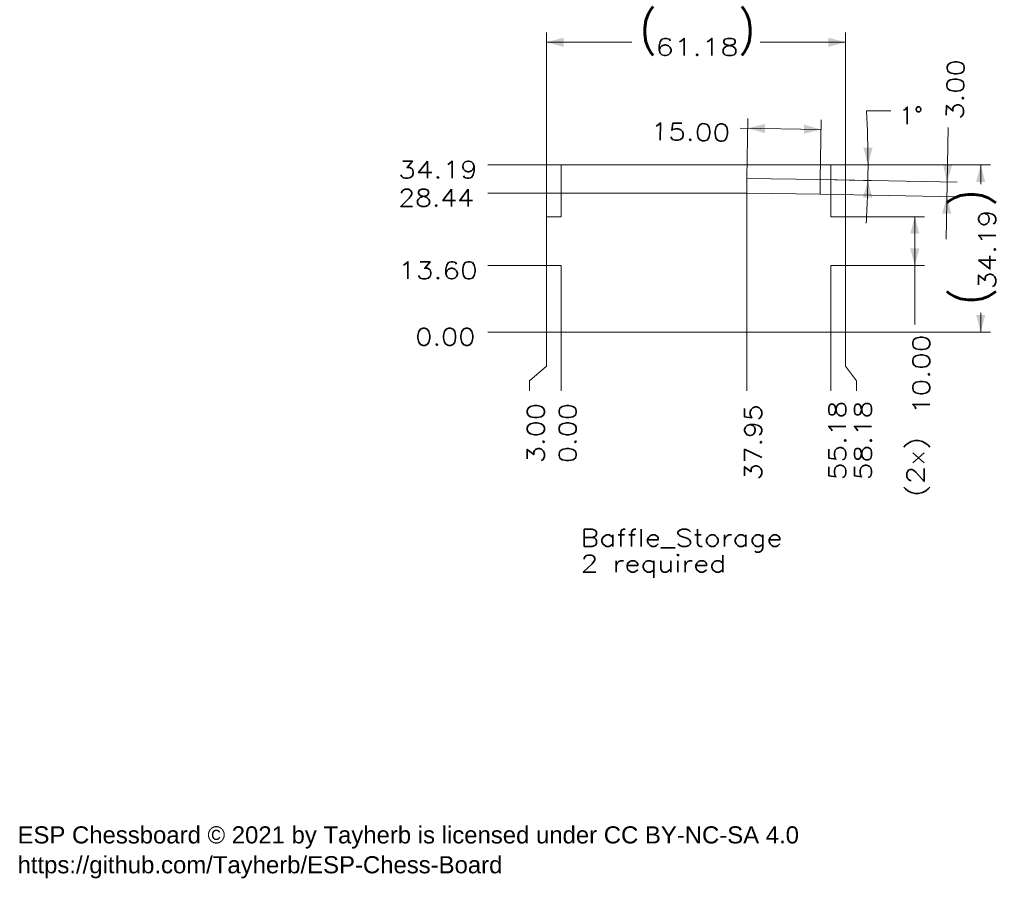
# Model space of a CAD drawing. Header units: millimetres. Extents: x 6 to 207, y 2 to 178.
import ezdxf

# ---------------------------------------------------------------- set-up
doc = ezdxf.new("R2010")
doc.units = ezdxf.units.MM
doc.layers.add('1', color=7, linetype='Continuous', true_color=0xffffff)
doc.styles.add('Arial', font='Arial')
doc.styles.add('blockfont', font='simplex.shx')
doc.dimstyles.get("Standard").update_dxf_attribs({"dimtxt": 0.18, "dimasz": 0.18, "dimexe": 0.18, "dimexo": 0.0625, "dimgap": 0.09, "dimtad": 0, "dimtih": 1, "dimtoh": 1, "dimdec": 4, "dimzin": 0, "dimdsep": 46, "dimtxsty": 'Standard', "dimcen": 0.09, "dimadec": 0, "dimazin": 0, "dimtfac": 1, "dimtdec": 4, "dimtofl": 0, "dimtmove": 0, "dimatfit": 3, "dimfxl": 0, "dimtolj": 1, "dimtzin": 0, "dimarcsym": 0})

# ---------------------------------------------------------------- blocks, each defined once
blk = doc.blocks.new('_U1')
at = {"layer": '1', "color": 18, "lineweight": 13}
blk.add_line((116.45, 114.52), (101.42, 114.52), dxfattribs=at)
at = {"layer": '1', "color": 18, "linetype": 'Continuous', "lineweight": 13, "insert": (86.6, 111.79), "char_height": 3.5, "attachment_point": 7, "line_spacing_factor": 0.903614, "style": 'blockfont'}
blk.add_mtext('\\W1.1729;0.00', dxfattribs=at)
blk = doc.blocks.new('_U2')
at = {"layer": '1', "color": 18, "lineweight": 13}
blk.add_line((113.45, 128.11), (101.42, 128.11), dxfattribs=at)
at = {"layer": '1', "color": 18, "linetype": 'Continuous', "lineweight": 13, "insert": (83.13, 125.39), "char_height": 3.5, "attachment_point": 7, "line_spacing_factor": 0.903614, "style": 'blockfont'}
blk.add_mtext('\\W1.2031;13.60', dxfattribs=at)
blk = doc.blocks.new('_U3')
at = {"layer": '1', "color": 18, "lineweight": 13}
blk.add_line((116.45, 148.71), (101.42, 148.71), dxfattribs=at)
at = {"layer": '1', "color": 18, "linetype": 'Continuous', "lineweight": 13, "insert": (83.13, 145.98), "char_height": 3.5, "attachment_point": 7, "line_spacing_factor": 0.903614, "style": 'blockfont'}
blk.add_mtext('\\W1.2031;34.19', dxfattribs=at)
blk = doc.blocks.new('_U4')
at = {"layer": '1', "color": 18, "lineweight": 13}
blk.add_line((154.41, 142.95), (101.42, 142.95), dxfattribs=at)
at = {"layer": '1', "color": 18, "linetype": 'Continuous', "lineweight": 13, "insert": (83.13, 140.23), "char_height": 3.5, "attachment_point": 7, "line_spacing_factor": 0.903614, "style": 'blockfont'}
blk.add_mtext('\\W1.1494;28.44', dxfattribs=at)
blk = doc.blocks.new('_U5')
at = {"layer": '1', "color": 18, "lineweight": 13}
blk.add_line((116.45, 114.52), (116.45, 102.52), dxfattribs=at)
at = {"layer": '1', "color": 18, "linetype": 'Continuous', "lineweight": 13, "insert": (119.52, 87.68), "char_height": 3.5, "attachment_point": 7, "rotation": 90, "line_spacing_factor": 0.903614, "style": 'blockfont'}
blk.add_mtext('\\W1.1729;0.00', dxfattribs=at)
blk = doc.blocks.new('_U6')
at = {"layer": '1', "color": 18, "lineweight": 13}
for p, q in [((113.45, 128.11), (113.45, 107.52)), ((113.45, 107.52), (109.95, 104.52)), ((109.95, 104.52), (109.95, 102.52))]:
    blk.add_line(p, q, dxfattribs=at)
at = {"layer": '1', "color": 18, "linetype": 'Continuous', "lineweight": 13, "insert": (113.01, 87.68), "char_height": 3.5, "attachment_point": 7, "rotation": 90, "line_spacing_factor": 0.903614, "style": 'blockfont'}
blk.add_mtext('\\W1.1729;3.00', dxfattribs=at)
blk = doc.blocks.new('_U7')
at = {"layer": '1', "color": 18, "lineweight": 13}
blk.add_line((171.63, 114.52), (171.63, 102.52), dxfattribs=at)
at = {"layer": '1', "color": 18, "linetype": 'Continuous', "lineweight": 13, "insert": (174.7, 84.21), "char_height": 3.5, "attachment_point": 7, "rotation": 90, "line_spacing_factor": 0.903614, "style": 'blockfont'}
blk.add_mtext('\\W1.2031;55.18', dxfattribs=at)
blk = doc.blocks.new('_U8')
at = {"layer": '1', "color": 18, "lineweight": 13}
for p, q in [((174.63, 128.11), (174.63, 107.52)), ((174.63, 107.52), (176.87, 104.52)), ((176.87, 104.52), (176.87, 102.52))]:
    blk.add_line(p, q, dxfattribs=at)
at = {"layer": '1', "color": 18, "linetype": 'Continuous', "lineweight": 13, "insert": (179.94, 84.21), "char_height": 3.5, "attachment_point": 7, "rotation": 90, "line_spacing_factor": 0.903614, "style": 'blockfont'}
blk.add_mtext('\\W1.2031;58.18', dxfattribs=at)
blk = doc.blocks.new('_U9')
at = {"layer": '1', "color": 18, "lineweight": 13}
blk.add_line((154.41, 142.95), (154.41, 102.52), dxfattribs=at)
at = {"layer": '1', "color": 18, "linetype": 'Continuous', "lineweight": 13, "insert": (157.47, 84.21), "char_height": 3.5, "attachment_point": 7, "rotation": 90, "line_spacing_factor": 0.903614, "style": 'blockfont'}
blk.add_mtext('\\W1.1494;37.95', dxfattribs=at)
blk = doc.blocks.new('_U10')
at = {"layer": '1', "color": 18, "lineweight": 13}
for p, q in [((113.45, 138.11), (113.45, 175.79)), ((174.63, 138.11), (174.63, 175.79)), ((113.45, 173.79), (130.91, 173.79)), ((174.63, 173.79), (157.18, 173.79))]:
    blk.add_line(p, q, dxfattribs=at)
at = {"layer": '1', "color": 18, "lineweight": 18}
for points in [[(113.45, 173.79), (116.95, 174.73), (116.95, 172.85)], [(174.63, 173.79), (171.13, 172.85), (171.13, 174.73)]]:
    blk.add_solid(points, dxfattribs=at)
at = {"layer": '1', "color": 18, "linetype": 'Continuous', "lineweight": 13, "char_height": 3.5, "attachment_point": 7, "line_spacing_factor": 0.903614, "style": 'blockfont'}
for s, insert in [('\\W0.8563;{\\H1.88x;(}', (132.59, 171.07)), ('\\W0.8563;{\\H1.88x;)}', (152.71, 171.07)), ('\\W1.2621;61.18', (135.74, 171.07))]:
    blk.add_mtext(s, dxfattribs=dict(at, insert=insert))
blk = doc.blocks.new('_U11')
at = {"layer": '1', "color": 18, "lineweight": 13}
for p, q in [((171.63, 148.71), (204.28, 148.71)), ((202.28, 148.71), (202.28, 144.75)), ((202.28, 114.52), (202.28, 118.48)), ((171.63, 114.52), (204.28, 114.52))]:
    blk.add_line(p, q, dxfattribs=at)
at = {"layer": '1', "color": 18, "lineweight": 18}
for points in [[(202.28, 148.71), (203.21, 145.21), (201.34, 145.21)], [(202.28, 114.52), (201.34, 118.02), (203.21, 118.02)]]:
    blk.add_solid(points, dxfattribs=at)
at = {"layer": '1', "color": 18, "linetype": 'Continuous', "lineweight": 13, "char_height": 3.5, "attachment_point": 7, "rotation": 90, "line_spacing_factor": 0.903614, "style": 'blockfont'}
for s, insert in [('\\W0.8563;{\\H1.88x;)}', (205.34, 140.25)), ('\\W1.2031;34.19', (205.34, 123.28)), ('\\W0.8563;{\\H1.88x;(}', (205.34, 120.13))]:
    blk.add_mtext(s, dxfattribs=dict(at, insert=insert))
blk = doc.blocks.new('_U12')
at = {"layer": '1', "color": 18, "lineweight": 13}
for p, q in [((174.63, 138.11), (190.8, 138.11)), ((188.8, 138.11), (188.8, 116.05)), ((174.63, 128.11), (190.8, 128.11))]:
    blk.add_line(p, q, dxfattribs=at)
at = {"layer": '1', "color": 18, "lineweight": 18}
for points in [[(188.8, 138.11), (189.73, 134.61), (187.86, 134.61)], [(188.8, 128.11), (187.86, 131.61), (189.73, 131.61)]]:
    blk.add_solid(points, dxfattribs=at)
at = {"layer": '1', "color": 18, "linetype": 'Continuous', "lineweight": 13, "char_height": 3.5, "attachment_point": 7, "rotation": 90, "line_spacing_factor": 0.903614, "style": 'blockfont'}
for s, insert in [('\\W1.2031;10.00', (191.86, 97.74)), ('\\W1.2644;(2x)', (191.86, 80.73))]:
    blk.add_mtext(s, dxfattribs=dict(at, insert=insert))
blk = doc.blocks.new('_U13')
at = {"layer": '1', "color": 18, "lineweight": 13}
for p, q in [((154.46, 145.95), (154.67, 158.21)), ((169.46, 145.69), (169.67, 157.95)), ((169.63, 155.95), (153.07, 156.23))]:
    blk.add_line(p, q, dxfattribs=at)
at = {"layer": '1', "color": 18, "lineweight": 18}
for points in [[(154.64, 156.21), (158.15, 157.08), (158.12, 155.21)], [(169.63, 155.95), (166.12, 155.07), (166.15, 156.94)]]:
    blk.add_solid(points, dxfattribs=at)
at = {"layer": '1', "color": 18, "linetype": 'Continuous', "lineweight": 13, "insert": (134.74, 153.83), "char_height": 3.5, "attachment_point": 7, "rotation": 359, "line_spacing_factor": 0.903614, "style": 'blockfont'}
blk.add_mtext('\\W1.2031;15.00', dxfattribs=at)
blk = doc.blocks.new('_U14')
at = {"layer": '1', "color": 18, "lineweight": 13}
for p, q in [((195.23, 133.49), (195.63, 156.36)), ((169.46, 145.69), (197.43, 145.2)), ((169.4, 142.69), (197.38, 142.2))]:
    blk.add_line(p, q, dxfattribs=at)
at = {"layer": '1', "color": 18, "lineweight": 18}
for points in [[(195.43, 145.24), (194.56, 148.75), (196.43, 148.72)], [(195.38, 142.24), (196.26, 138.72), (194.38, 138.75)]]:
    blk.add_solid(points, dxfattribs=at)
at = {"layer": '1', "color": 18, "linetype": 'Continuous', "lineweight": 13, "insert": (198.72, 157.96), "char_height": 3.5, "attachment_point": 7, "rotation": 89, "line_spacing_factor": 0.903614, "style": 'blockfont'}
blk.add_mtext('\\W1.1729;3.00', dxfattribs=at)
blk = doc.blocks.new('_U15')
at = {"layer": '1', "color": 18, "lineweight": 13}
for p, q in [((178.89, 159.77), (183.89, 159.77)), ((171.63, 148.71), (181.22, 148.71)), ((169.46, 145.69), (181.2, 145.48))]:
    blk.add_line(p, q, dxfattribs=at)
for start, end in [(0, 3.4732), (356.2567, 359.9999)]:
    blk.add_arc((-3.39, 148.71), 182.61, start, end, dxfattribs=at)
at = {"layer": '1', "color": 18, "lineweight": 18}
for points in [[(179.22, 148.71), (178.27, 152.2), (180.15, 152.21)], [(179.2, 145.52), (180.06, 142), (178.18, 142.04)]]:
    blk.add_solid(points, dxfattribs=at)
at = {"layer": '1', "color": 18, "linetype": 'Continuous', "lineweight": 13, "insert": (185.57, 157.05), "char_height": 3.5, "attachment_point": 7, "line_spacing_factor": 0.903614, "style": 'blockfont'}
blk.add_mtext('\\W1.0249;1%%d', dxfattribs=at)

msp = doc.modelspace()

# ---------------------------------------------------------------- linework, layer by layer
at = {"layer": '1', "color": 154, "linetype": 'Continuous', "lineweight": 18}
for p, q in [((116.453, 148.706), (116.453, 138.111)), ((171.633, 148.706), (116.453, 148.706)), ((171.633, 138.111), (171.633, 148.706)), ((154.457, 145.951), (154.405, 142.952)), ((169.455, 145.689), (154.457, 145.951)), ((169.403, 142.69), (169.455, 145.689)), ((169.403, 142.69), (169.455, 145.689)), ((154.405, 142.952), (169.403, 142.69)), ((154.405, 142.952), (169.403, 142.69)), ((169.403, 142.69), (169.403, 142.69)), ((113.453, 138.111), (116.453, 138.111)), ((113.453, 138.111), (113.453, 128.111)), ((171.633, 138.111), (174.633, 138.111)), ((174.633, 128.111), (174.633, 138.111)), ((113.453, 128.111), (116.453, 128.111)), ((116.453, 128.111), (116.453, 114.516)), ((171.633, 114.516), (171.633, 128.111)), ((171.633, 128.111), (174.633, 128.111)), ((116.453, 114.516), (171.633, 114.516))]:
    msp.add_line(p, q, dxfattribs=at)

# ---------------------------------------------------------------- texts
at = {"layer": '1', "color": 18, "linetype": 'Continuous', "lineweight": 13, "char_height": 3.5, "attachment_point": 7}
for s, insert, line_spacing_factor, style in [('\\W1.2190;Baffle_Storage\\P2 required', (120.416, 64.241), 0.903614, 'blockfont'), ('\\fArial|b0|i0;\\W1.0000;ESP Chessboard © 2021 by Tayherb is licensed under CC BY-NC-SA 4.0\\Phttps://github.com/Tayherb/ESP-Chess-Board', (5.25, 2.74), 1.047437, 'Arial')]:
    msp.add_mtext(s, dxfattribs=dict(at, insert=insert, line_spacing_factor=line_spacing_factor, style=style))

# ---------------------------------------------------------------- dimensions: what is measured, and where the dimension line sits
at = {"layer": '1', "color": 18, "linetype": 'Continuous', "lineweight": 13}
dim = msp.add_linear_dim(base=(174.633, 173.79), p1=(113.453, 138.111), p2=(174.633, 138.111), dimstyle='Standard', override={"dimtxt": 3.5, "dimasz": 3.5, "dimexe": 2, "dimexo": 0, "dimgap": 1.5, "dimtih": 0, "dimtoh": 0, "dimdec": 2, "dimlfac": 1, "dimdsep": 46, "dimlunit": 2, "dimpost": '(<>)', "dimtxsty": 'blockfont', "dimsah": 1, "dimse1": 0, "dimse2": 0, "dimsd1": 0, "dimsd2": 0, "dimclrd": 18, "dimclre": 18, "dimclrt": 18, "dimtol": 0, "dimtm": -0.1, "dimtfac": 1, "dimtdec": 2, "dimtofl": 1, "dimtmove": 0, "dimlwd": 13, "dimlwe": 13}, dxfattribs=at)
dim.commit()
dim.dimension.update_dxf_attribs({"geometry": '_U10', "text_midpoint": (144.043, 173.79), "dimtype": 160})
for base, p1, p2, angle, override, picture, middle in [((195.435, 145.236), (167.565, 142.722), (169.455, 145.689), 269, {"dimtxt": 3.5, "dimasz": 3.5, "dimexe": 2, "dimexo": 0, "dimgap": 1.5, "dimtih": 0, "dimtoh": 0, "dimdec": 2, "dimlfac": 1, "dimdsep": 46, "dimlunit": 2, "dimtxsty": 'blockfont', "dimsah": 1, "dimse1": 0, "dimse2": 0, "dimsd1": 0, "dimsd2": 0, "dimclrd": 18, "dimclre": 18, "dimclrt": 18, "dimtol": 0, "dimtm": -0.1, "dimtfac": 1, "dimtdec": 2, "dimtofl": 1, "dimtmove": 0, "dimlwd": 13, "dimlwe": 13}, '_U14', (195.773, 164.609)), ((169.634, 155.946), (154.443, 145.126), (169.455, 145.689), 179, {"dimtxt": 3.5, "dimasz": 3.5, "dimexe": 2, "dimexo": 0, "dimgap": 1.5, "dimtih": 0, "dimtoh": 0, "dimdec": 2, "dimlfac": 1, "dimdsep": 46, "dimlunit": 2, "dimtxsty": 'blockfont', "dimsah": 1, "dimse1": 0, "dimse2": 0, "dimsd1": 0, "dimsd2": 0, "dimclrd": 18, "dimclre": 18, "dimclrt": 18, "dimtol": 0, "dimtm": -0.1, "dimtfac": 1, "dimtdec": 2, "dimtofl": 1, "dimtmove": 0, "dimlwd": 13, "dimlwe": 13}, '_U13', (135.639, 156.539)), ((202.275, 114.516), (171.633, 148.706), (171.633, 114.516), 90, {"dimtxt": 3.5, "dimasz": 3.5, "dimexe": 2, "dimexo": 0, "dimgap": 1.5, "dimtih": 0, "dimtoh": 0, "dimdec": 2, "dimlfac": 1, "dimdsep": 46, "dimlunit": 2, "dimpost": '(<>)', "dimtxsty": 'blockfont', "dimsah": 1, "dimse1": 0, "dimse2": 0, "dimsd1": 0, "dimsd2": 0, "dimclrd": 18, "dimclre": 18, "dimclrt": 18, "dimtol": 0, "dimtm": -0.1, "dimtfac": 1, "dimtdec": 2, "dimtofl": 1, "dimtmove": 0, "dimlwd": 13, "dimlwe": 13}, '_U11', (202.275, 131.611))]:
    dim = msp.add_linear_dim(base=base, p1=p1, p2=p2, angle=angle, dimstyle='Standard', override=override, dxfattribs=at)
    dim.commit()
    dim.dimension.update_dxf_attribs({"geometry": picture, "text_midpoint": middle, "dimtype": 160})
dim = msp.add_angular_dim_2l(base=(189.158, 146.466), line1=((169.455, 145.689), (154.457, 145.951)), line2=((171.633, 148.706), (116.453, 148.706)), dimstyle='Standard', override={"dimtxt": 3.5, "dimasz": 3.5, "dimexe": 2, "dimexo": 0, "dimgap": 1.5, "dimtih": 1, "dimtoh": 1, "dimdec": 1, "dimlfac": 1, "dimzin": 8, "dimdsep": 44, "dimlunit": 2, "dimtxsty": 'blockfont', "dimsah": 1, "dimse1": 0, "dimse2": 0, "dimsd1": 0, "dimsd2": 0, "dimclrd": 18, "dimclre": 18, "dimclrt": 18, "dimaunit": 0, "dimadec": 1, "dimazin": 2, "dimtol": 0, "dimtfac": 1, "dimtdec": 1, "dimtofl": 1, "dimtmove": 0, "dimtzin": 8, "dimlwd": 13, "dimlwe": 13}, dxfattribs=at)
dim.commit()
dim.dimension.update_dxf_attribs({"geometry": '_U15', "text_midpoint": (188.853, 159.769), "dimtype": 162})
for feature_location, offset, dtype, text, picture, middle in [((116.453, 148.706), (-15.038, 0), 0, '\\C18;34.19', '_U3', (91.431, 148.706)), ((154.405, 142.952), (-52.99, 0), 0, '\\C18;28.44', '_U4', (91.431, 142.952)), ((154.405, 142.952), (0, -40.427), 1, '\\C18;37.95', '_U9', (154.405, 92.541)), ((113.453, 128.111), (-12.038, 0), 0, '\\C18;13.60', '_U2', (91.431, 128.111)), ((113.453, 128.111), (-3.507, -25.586), 1, '\\C18;3.00', '_U6', (109.946, 94.273)), ((174.633, 128.111), (2.242, -25.586), 1, '\\C18;58.18', '_U8', (176.875, 92.541)), ((116.453, 114.516), (-15.038, 0), 0, '\\C18;0.00', '_U1', (93.163, 114.516)), ((116.453, 114.516), (0, -11.991), 1, '\\C18;0.00', '_U5', (116.453, 94.273)), ((171.633, 114.516), (0, -11.991), 1, '\\C18;55.18', '_U7', (171.633, 92.541))]:
    dim = msp.add_ordinate_dim(feature_location=feature_location, offset=offset, dtype=dtype, origin=(116.453, 114.516), text=text, dimstyle='Standard', override={"dimtxt": 3.5, "dimasz": 3.5, "dimexe": 2, "dimexo": 0, "dimgap": 1.5, "dimtih": 0, "dimdec": 2, "dimlfac": 1, "dimdsep": 46, "dimlunit": 2, "dimpost": '', "dimtxsty": 'blockfont', "dimsah": 1, "dimse1": 0, "dimse2": 0, "dimsd1": 0, "dimsd2": 0, "dimclrd": 18, "dimclre": 18, "dimclrt": 18, "dimtol": 0, "dimtm": -0.1, "dimtfac": 1, "dimtdec": 2, "dimtofl": 1, "dimtmove": 0, "dimlwd": 13, "dimlwe": 13}, dxfattribs=at)
    dim.commit()
    dim.dimension.update_dxf_attribs({"geometry": picture, "text_midpoint": middle})
dim = msp.add_linear_dim(base=(188.795, 128.111), p1=(174.633, 138.111), p2=(174.633, 128.111), angle=90, text='\\C18;{\\H1.00x;\\Fsimplex.shx;(2x)\\Fsimplex.shx;}\\C18; <> ', dimstyle='Standard', override={"dimtxt": 3.5, "dimasz": 3.5, "dimexe": 2, "dimexo": 0, "dimgap": 1.5, "dimtih": 0, "dimtoh": 0, "dimdec": 2, "dimlfac": 1, "dimdsep": 46, "dimlunit": 2, "dimtxsty": 'blockfont', "dimsah": 1, "dimse1": 0, "dimse2": 0, "dimsd1": 0, "dimsd2": 0, "dimclrd": 18, "dimclre": 18, "dimclrt": 18, "dimtol": 0, "dimtm": -0.1, "dimtfac": 1, "dimtdec": 2, "dimtofl": 1, "dimtmove": 0, "dimlwd": 13, "dimlwe": 13}, dxfattribs=at)
dim.commit()
dim.dimension.update_dxf_attribs({"geometry": '_U12', "text_midpoint": (188.795, 97.561), "dimtype": 160})

doc.saveas('drawing.dxf')
